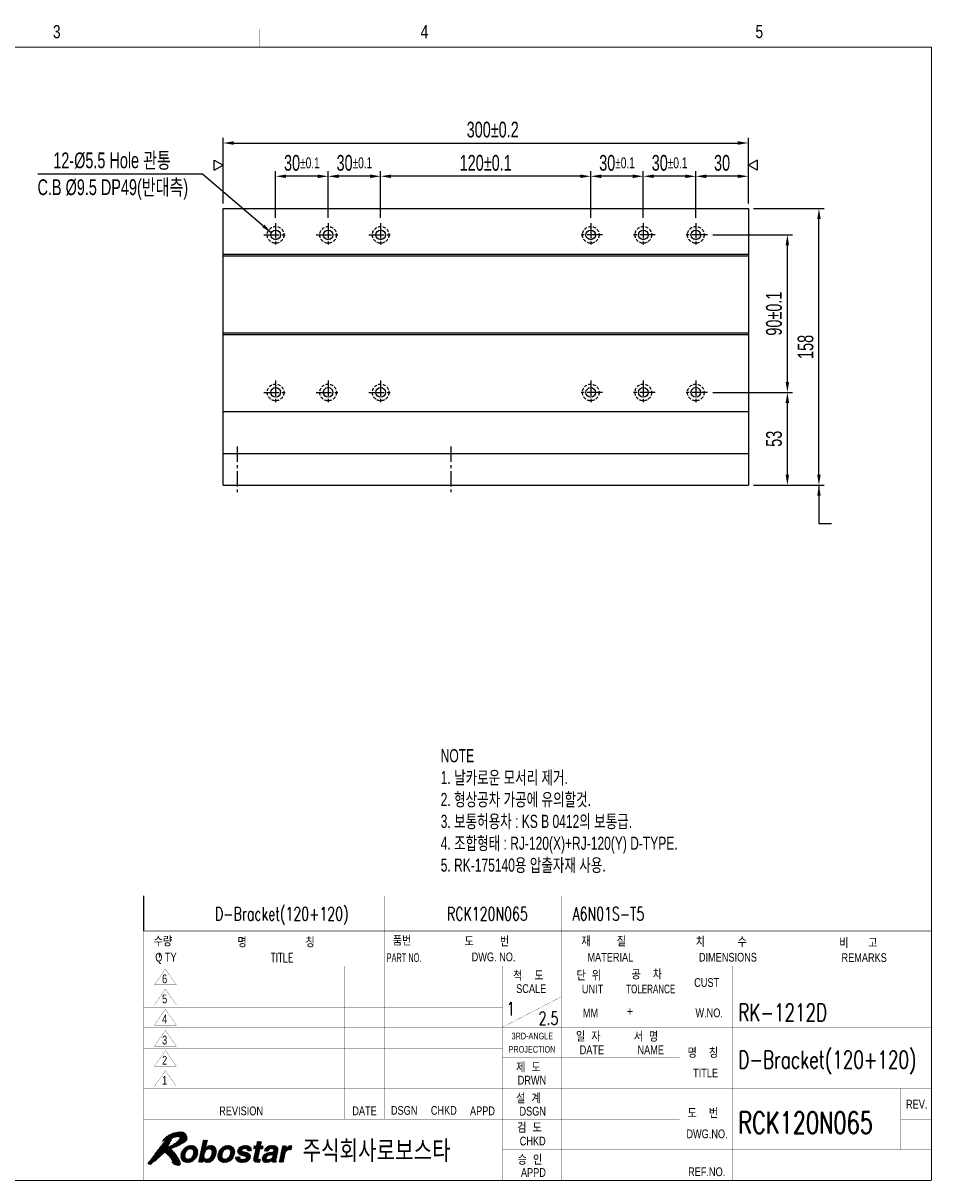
# Model space of a CAD drawing. Extents: x 14371 to 15332, y -7417 to -6742.
# Tile 2 of 2: x 14813 to 15332, y -7404 to -6742. Entities that reach past the tile are written whole.
import ezdxf
from ezdxf.enums import TextEntityAlignment as Align

# ---------------------------------------------------------------- set-up
doc = ezdxf.new("R2010")
doc.units = 0
doc.header["$LTSCALE"] = 7
doc.header["$MEASUREMENT"] = 0
doc.linetypes.add('CENTER', pattern=[2, 1.25, -0.25, 0.25, -0.25])
doc.linetypes.add('HIDDEN', pattern=[0.375, 0.25, -0.125])
doc.layers.get('0').update_dxf_attribs({"linetype": 'CONTINUOUS'})
doc.layers.get('DEFPOINTS').update_dxf_attribs({"linetype": 'CONTINUOUS'})
for name, color, linetype in [('1', 3, 'CENTER'), ('3', 4, 'CONTINUOUS'), ('CENTERLINE', 3, 'CENTER'), ('CL', 3, 'CENTER'), ('DIM', 4, 'CONTINUOUS'), ('DIMENSION', 4, 'CONTINUOUS'), ('HIDDENLINE', 5, 'HIDDEN')]:
    doc.layers.add(name, color=color, linetype=linetype)
doc.styles.add('GHS', font='romans.shx', dxfattribs={"bigfont": 'ghs.shx'})
doc.styles.add('HS', font='txt.shx', dxfattribs={"width": 0.8, "bigfont": 'hs.shx'})
doc.styles.add('KESTD1', font='simplex.shx', dxfattribs={"width": 0.7, "bigfont": 'hgs.shx'})
doc.styles.add('ROMANS', font='ROMANS.shx', dxfattribs={"width": 0.8})
doc.styles.get("Standard").update_dxf_attribs({"font": 'Gulim.ttf', "width": 0.7})
doc.dimstyles.new('A3', dxfattribs={"dimtxt": 3, "dimasz": 2, "dimexe": 1, "dimexo": 1, "dimgap": 1, "dimtad": 1, "dimdec": 4, "dimdsep": 46, "dimtxsty": 'Standard', "dimcen": 2.5, "dimclrd": 4, "dimclre": 4, "dimclrt": 9, "dimazin": 2, "dimtfac": 1, "dimtdec": 4, "dimtmove": 0, "dimatfit": 3, "dimfxl": 0, "dimtolj": 1, "dimarcsym": 0})

# ---------------------------------------------------------------- blocks, each defined once
blk = doc.blocks.new('*X1')
at = {"color": 0}
for p, q in [((8.49, 5.4), (11.07, 7.98)), ((8.51, 5.59), (10.91, 7.99)), ((8.53, 5.79), (10.72, 7.98)), ((8.55, 5.98), (10.52, 7.96)), ((10.39, 7.12), (11.23, 7.96)), ((12.85, 5.52), (15.32, 7.98)), ((12.9, 5.74), (15.11, 7.96)), ((13.14, 6.86), (14.39, 8.11)), ((13.19, 7.09), (14.44, 8.34)), ((13.23, 7.31), (14.48, 8.56)), ((13.28, 7.54), (14.53, 8.79)), ((13.33, 7.76), (14.58, 9.01)), ((13.38, 7.99), (14.6, 9.21)), ((13.42, 8.21), (14.42, 9.21)), ((13.47, 8.44), (14.24, 9.21)), ((13.52, 8.66), (14.07, 9.21)), ((13.57, 8.88), (13.89, 9.21)), ((13.62, 9.11), (13.71, 9.21)), ((14.54, 7.03), (15.5, 7.99)), ((14.81, 7.12), (15.66, 7.97)), ((15.01, 7.14), (15.81, 7.95)), ((16.95, 5.55), (19.39, 7.99)), ((16.97, 5.74), (19.21, 7.98)), ((16.98, 5.94), (19.01, 7.96)), ((17.04, 6.17), (18.81, 7.94)), ((18.58, 7), (19.55, 7.97)), ((18.88, 7.13), (19.71, 7.95)), ((21.49, 6.55), (22.9, 7.96)), ((21.51, 6.39), (23.09, 7.98)), ((21.52, 6.23), (23.28, 7.99)), ((21.59, 6.13), (23.45, 7.99)), ((22.87, 7.23), (23.62, 7.98)), ((23.07, 7.25), (23.77, 7.95)), ((25.14, 7.2), (26.85, 8.91)), ((25.31, 7.2), (26.97, 8.85)), ((25.49, 7.2), (26.92, 8.63)), ((25.53, 6.71), (26.78, 7.95)), ((25.58, 6.93), (26.83, 8.18)), ((25.63, 7.15), (26.88, 8.4)), ((25.82, 8.05), (26.67, 8.91)), ((25.86, 8.28), (26.5, 8.91)), ((25.91, 8.5), (26.32, 8.91)), ((25.96, 8.73), (26.14, 8.91)), ((27.64, 6.69), (28.89, 7.94)), ((27.81, 6.69), (29.1, 7.98)), ((27.99, 6.69), (29.29, 7.99)), ((28.17, 6.69), (29.47, 8)), ((28.34, 6.69), (29.64, 7.99)), ((29.02, 7.19), (29.81, 7.98)), ((29.22, 7.21), (29.95, 7.95)), ((31.21, 5.32), (33.89, 7.99)), ((31.26, 5.54), (33.71, 7.99)), ((31.31, 5.76), (33.51, 7.97)), ((8.52, 5.25), (9.68, 6.41)), ((8.55, 5.1), (9.59, 6.15)), ((8.58, 4.96), (9.54, 5.92)), ((8.62, 6.23), (10.31, 7.92)), ((8.64, 4.84), (9.52, 5.72)), ((8.7, 6.49), (10.04, 7.84)), ((8.7, 4.73), (9.52, 5.54)), ((8.77, 4.61), (9.54, 5.39)), ((8.88, 6.84), (9.71, 7.68)), ((9.99, 4.07), (12.42, 6.5)), ((10.17, 4.08), (12.4, 6.3)), ((10.37, 4.1), (12.38, 6.1)), ((10.58, 4.12), (12.32, 5.87)), ((10.6, 7.15), (11.38, 7.94)), ((10.78, 7.16), (11.51, 7.89)), ((10.84, 4.21), (12.23, 5.6)), ((10.93, 7.13), (11.64, 7.84)), ((11.05, 5.31), (12.42, 6.68)), ((11.06, 7.09), (11.77, 7.79)), ((11.17, 7.02), (11.87, 7.71)), ((11.26, 6.93), (11.96, 7.64)), ((11.26, 5.69), (12.4, 6.83)), ((11.33, 6.82), (12.06, 7.56)), ((11.34, 5.95), (12.37, 6.98)), ((11.37, 6.69), (12.14, 7.46)), ((11.38, 6.17), (12.34, 7.12)), ((11.4, 6.54), (12.21, 7.35)), ((11.4, 6.36), (12.28, 7.24)), ((12.57, 4.17), (13.86, 5.46)), ((12.61, 4.39), (13.85, 5.63)), ((12.66, 4.62), (13.87, 5.83)), ((12.71, 4.84), (13.91, 6.05)), ((12.73, 4.16), (13.89, 5.32)), ((12.76, 5.07), (13.99, 6.3)), ((12.8, 5.29), (14.14, 6.63)), ((12.95, 5.97), (14.85, 7.87)), ((13, 6.19), (14.24, 7.44)), ((13.04, 6.42), (14.29, 7.66)), ((13.09, 6.64), (14.34, 7.89)), ((14.27, 4.1), (16.65, 6.49)), ((14.41, 4.07), (16.63, 6.29)), ((14.58, 4.06), (16.6, 6.09)), ((14.78, 4.09), (16.54, 5.84)), ((14.99, 4.12), (16.46, 5.59)), ((15.16, 7.12), (15.94, 7.9)), ((15.19, 5.21), (16.67, 6.68)), ((15.29, 7.08), (16.06, 7.84)), ((15.4, 7.01), (16.18, 7.79)), ((15.46, 5.65), (16.65, 6.84)), ((15.49, 6.91), (16.27, 7.7)), ((15.55, 6.81), (16.36, 7.61)), ((15.55, 5.92), (16.63, 7)), ((15.59, 6.67), (16.44, 7.52)), ((15.6, 6.14), (16.61, 7.15)), ((15.62, 6.51), (16.5, 7.4)), ((15.62, 6.34), (16.55, 7.27)), ((16.94, 5.37), (18.28, 6.71)), ((16.97, 5.22), (18.1, 6.34)), ((17, 5.07), (18.02, 6.09)), ((17.03, 4.92), (17.98, 5.87)), ((17.09, 4.81), (17.96, 5.68)), ((17.13, 6.43), (18.55, 7.86)), ((17.16, 4.7), (17.96, 5.5)), ((17.23, 4.59), (17.99, 5.36)), ((17.25, 6.73), (18.26, 7.74)), ((18.31, 4.08), (20.87, 6.64)), ((18.47, 4.06), (20.85, 6.45)), ((18.66, 4.08), (20.84, 6.25)), ((18.86, 4.1), (20.82, 6.06)), ((19.08, 4.15), (20.74, 5.8)), ((19.09, 7.16), (19.86, 7.92)), ((19.26, 7.15), (19.98, 7.88)), ((19.34, 4.23), (20.65, 5.54)), ((19.41, 7.13), (20.11, 7.83)), ((19.53, 7.07), (20.24, 7.77)), ((19.64, 7), (20.33, 7.7)), ((19.67, 5.62), (20.84, 6.79)), ((19.72, 6.91), (20.43, 7.62)), ((19.77, 5.89), (20.82, 6.94)), ((19.79, 6.79), (20.53, 7.54)), ((19.82, 6.65), (20.6, 7.43)), ((19.82, 6.12), (20.79, 7.09)), ((19.84, 6.32), (20.73, 7.21)), ((19.85, 6.5), (20.67, 7.32)), ((21.04, 5.04), (21.35, 5.36)), ((21.04, 5.22), (21.18, 5.36)), ((21.05, 4.87), (21.53, 5.36)), ((21.1, 4.75), (21.71, 5.36)), ((21.15, 4.62), (21.88, 5.36)), ((21.22, 4.52), (22.05, 5.35)), ((21.47, 6.72), (22.69, 7.93)), ((21.54, 6.96), (22.42, 7.84)), ((21.69, 6.04), (22.49, 6.84)), ((21.78, 5.96), (22.55, 6.73)), ((21.79, 7.38), (22.01, 7.61)), ((21.87, 5.87), (22.64, 6.65)), ((22, 5.82), (22.78, 6.6)), ((22.13, 5.78), (22.91, 6.56)), ((22.26, 5.73), (23.05, 6.52)), ((22.39, 5.69), (23.19, 6.49)), ((22.53, 5.65), (23.34, 6.46)), ((22.54, 4.06), (24.39, 5.92)), ((22.68, 5.62), (23.48, 6.42)), ((22.72, 4.07), (24.43, 5.78)), ((22.82, 5.59), (23.62, 6.38)), ((22.91, 4.08), (24.45, 5.62)), ((22.97, 5.55), (23.75, 6.34)), ((23.1, 5.51), (23.88, 6.29)), ((23.13, 4.13), (24.47, 5.46)), ((23.23, 5.47), (24.01, 6.24)), ((23.24, 7.24), (23.92, 7.92)), ((23.35, 5.41), (24.12, 6.17)), ((23.4, 7.22), (24.05, 7.88)), ((23.41, 5.29), (24.21, 6.09)), ((23.44, 5.15), (24.3, 6.01)), ((23.53, 7.18), (24.17, 7.82)), ((23.63, 7.1), (24.29, 7.77)), ((23.68, 6.98), (24.38, 7.68)), ((23.7, 6.82), (24.48, 7.6)), ((23.82, 6.76), (24.55, 7.49)), ((23.99, 6.76), (24.6, 7.37)), ((24.17, 6.76), (24.65, 7.24)), ((24.35, 6.76), (24.66, 7.07)), ((24.52, 6.76), (24.66, 6.9)), ((25.12, 4.7), (26.35, 5.93)), ((25.13, 4.54), (26.3, 5.71)), ((25.15, 4.91), (26.4, 6.16)), ((25.17, 7.41), (25.66, 7.9)), ((25.18, 4.41), (26.25, 5.49)), ((25.2, 5.13), (26.45, 6.38)), ((25.22, 7.63), (25.49, 7.9)), ((25.24, 5.36), (26.49, 6.61)), ((25.27, 7.86), (25.31, 7.9)), ((25.29, 5.58), (26.54, 6.83)), ((25.34, 5.81), (26.59, 7.06)), ((25.39, 6.03), (27.25, 7.9)), ((25.44, 6.26), (27.08, 7.9)), ((25.48, 6.48), (26.9, 7.9)), ((26.73, 7.2), (27.37, 7.83)), ((26.9, 7.2), (27.32, 7.61)), ((27.07, 4.89), (28.55, 6.36)), ((27.08, 7.2), (27.27, 7.38)), ((27.09, 4.72), (28.75, 6.39)), ((27.09, 5.08), (28.33, 6.32)), ((27.12, 4.58), (28.96, 6.42)), ((27.15, 5.32), (28.09, 6.26)), ((27.18, 4.46), (29.17, 6.45)), ((27.3, 5.64), (27.76, 6.1)), ((27.61, 6.84), (28.66, 7.89)), ((27.74, 7.15), (28.37, 7.77)), ((28.42, 4.11), (30.63, 6.32)), ((28.61, 5.72), (29.37, 6.48)), ((28.67, 4.19), (30.58, 6.1)), ((28.84, 5.77), (30.64, 7.57)), ((29.04, 4.39), (30.53, 5.87)), ((29.05, 5.8), (30.7, 7.45)), ((29.27, 5.85), (30.75, 7.33)), ((29.31, 4.48), (30.48, 5.65)), ((29.31, 4.3), (30.43, 5.42)), ((29.38, 7.2), (30.1, 7.92)), ((29.38, 5.25), (30.67, 6.54)), ((29.5, 5.55), (30.72, 6.77)), ((29.53, 7.17), (30.23, 7.87)), ((29.55, 5.77), (30.75, 6.98)), ((29.56, 5.96), (30.76, 7.16)), ((29.65, 7.12), (30.35, 7.82)), ((29.73, 7.02), (30.46, 7.75)), ((29.76, 6.87), (30.56, 7.67)), ((30.97, 4.19), (32.22, 5.44)), ((31.02, 4.42), (32.27, 5.67)), ((31.07, 4.64), (32.32, 5.89)), ((31.12, 4.87), (32.37, 6.12)), ((31.16, 5.09), (32.45, 6.38)), ((31.36, 5.99), (33.25, 7.89)), ((31.4, 6.21), (32.6, 7.41)), ((31.45, 6.44), (32.65, 7.63)), ((31.5, 6.66), (32.69, 7.86)), ((31.55, 6.89), (32.56, 7.9)), ((31.59, 7.11), (32.38, 7.9)), ((31.64, 7.34), (32.2, 7.9)), ((31.69, 7.56), (32.03, 7.9)), ((31.74, 7.79), (31.85, 7.9)), ((32.98, 6.91), (33.92, 7.85)), ((33.22, 6.97), (33.87, 7.62)), ((33.42, 6.99), (33.83, 7.4)), ((33.6, 7), (33.78, 7.18)), ((8.84, 4.51), (9.58, 5.25)), ((8.94, 4.44), (9.65, 5.14)), ((9.04, 4.36), (9.73, 5.05)), ((9.14, 4.28), (9.84, 4.98)), ((9.26, 4.23), (9.97, 4.93)), ((9.39, 4.18), (10.12, 4.91)), ((9.52, 4.13), (10.29, 4.9)), ((9.67, 4.1), (10.5, 4.93)), ((9.83, 4.09), (10.82, 5.07)), ((11.15, 4.34), (12.09, 5.28)), ((12.91, 4.16), (13.94, 5.19)), ((13.09, 4.16), (14.01, 5.09)), ((13.26, 4.16), (13.6, 4.49)), ((13.44, 4.16), (13.55, 4.27)), ((13.67, 4.57), (14.1, 5)), ((13.73, 4.45), (14.21, 4.93)), ((13.81, 4.36), (14.35, 4.9)), ((13.9, 4.27), (14.51, 4.87)), ((14.01, 4.2), (14.71, 4.9)), ((14.13, 4.15), (15.04, 5.05)), ((15.25, 4.2), (16.31, 5.27)), ((15.69, 4.46), (16.01, 4.79)), ((17.31, 4.5), (18.04, 5.23)), ((17.41, 4.42), (18.11, 5.12)), ((17.51, 4.34), (18.2, 5.03)), ((17.61, 4.26), (18.31, 4.96)), ((17.74, 4.22), (18.45, 4.93)), ((17.87, 4.17), (18.6, 4.9)), ((17.99, 4.12), (18.79, 4.91)), ((18.15, 4.1), (18.99, 4.94)), ((19.7, 4.41), (20.46, 5.17)), ((21.31, 4.43), (22.05, 5.17)), ((21.4, 4.35), (22.09, 5.04)), ((21.52, 4.29), (22.18, 4.94)), ((21.64, 4.23), (22.29, 4.88)), ((21.76, 4.17), (22.43, 4.84)), ((21.91, 4.14), (22.58, 4.82)), ((22.05, 4.11), (22.75, 4.81)), ((22.2, 4.09), (22.94, 4.82)), ((22.37, 4.07), (23.19, 4.9)), ((23.37, 4.19), (24.45, 5.27)), ((23.65, 4.3), (24.34, 4.98)), ((25.25, 4.31), (26.21, 5.26)), ((25.35, 4.23), (26.17, 5.04)), ((25.49, 4.19), (26.22, 4.92)), ((25.62, 4.14), (26.35, 4.87)), ((25.79, 4.13), (26.52, 4.86)), ((25.95, 4.12), (26.7, 4.87)), ((26.13, 4.12), (26.7, 4.69)), ((26.31, 4.12), (26.65, 4.47)), ((26.49, 4.13), (26.6, 4.24)), ((27.25, 4.36), (28.09, 5.2)), ((27.34, 4.27), (28.09, 5.02)), ((27.44, 4.2), (28.15, 4.9)), ((27.57, 4.14), (28.24, 4.82)), ((27.7, 4.1), (28.37, 4.77)), ((27.85, 4.08), (28.55, 4.77)), ((28.02, 4.06), (28.77, 4.82)), ((28.21, 4.08), (29.08, 4.95)), ((29.35, 4.16), (30.39, 5.2)), ((29.53, 4.16), (30.34, 4.97)), ((29.7, 4.16), (30.3, 4.76)), ((29.88, 4.16), (30.28, 4.56)), ((30.06, 4.16), (30.31, 4.41)), ((30.23, 4.16), (30.39, 4.32)), ((31.12, 4.16), (32.18, 5.22)), ((31.29, 4.16), (32.13, 4.99)), ((31.47, 4.16), (32.08, 4.77)), ((31.65, 4.16), (32.03, 4.54)), ((31.82, 4.16), (31.98, 4.32))]:
    blk.add_line(p, q, dxfattribs=at)
blk = doc.blocks.new('*X2')
at = {"color": 0}
for p, q in [((2.13, 5.4), (7.75, 11.03)), ((2.6, 6.05), (7.53, 10.98)), ((3.09, 6.72), (7.3, 10.93)), ((3.62, 7.42), (7.08, 10.88)), ((4.25, 8.23), (6.86, 10.84)), ((4.83, 8.99), (6.55, 10.71)), ((5.05, 6.2), (9.58, 10.73)), ((5.15, 6.12), (9.65, 10.62)), ((6.55, 9.65), (7.97, 11.06)), ((6.85, 9.77), (8.18, 11.1)), ((7.1, 9.84), (8.37, 11.11)), ((7.32, 9.89), (8.55, 11.11)), ((7.53, 9.92), (8.72, 11.11)), ((7.73, 9.94), (8.87, 11.08)), ((7.92, 9.96), (9.01, 11.05)), ((8.11, 9.97), (9.15, 11.01)), ((8.22, 9.54), (9.49, 10.81)), ((8.25, 9.93), (9.26, 10.94)), ((8.29, 9.8), (9.37, 10.88)), ((1.02, 3.77), (6.2, 8.94)), ((1.09, 4.01), (6.36, 9.27)), ((1.16, 3.72), (6.04, 8.6)), ((1.3, 3.69), (5.87, 8.26)), ((1.64, 4.74), (6.53, 9.63)), ((4.36, 8.87), (5.87, 10.38)), ((4.5, 9.19), (5.44, 10.12)), ((4.79, 9.12), (6.22, 10.55)), ((4.84, 6.34), (6.57, 8.07)), ((4.94, 6.27), (7.07, 8.4)), ((6.53, 7.33), (9.72, 10.52)), ((6.82, 7.44), (9.78, 10.4)), ((7.12, 7.56), (9.84, 10.28)), ((7.43, 7.69), (9.88, 10.15)), ((7.76, 7.85), (9.92, 10.01)), ((8.1, 8.01), (9.95, 9.86)), ((8.47, 8.2), (9.95, 9.69)), ((8.87, 8.43), (9.95, 9.51)), ((9.32, 8.7), (9.89, 9.27)), ((1.45, 3.66), (5.66, 7.87)), ((1.62, 3.65), (5.61, 7.64)), ((2.49, 4.35), (5.89, 7.74)), ((3.53, 5.21), (4.72, 6.4)), ((4.73, 6.41), (6.2, 7.88)), ((5.25, 6.04), (6.34, 7.14)), ((5.34, 5.96), (6.44, 7.06)), ((5.44, 5.88), (6.53, 6.97)), ((5.54, 5.8), (6.62, 6.89)), ((5.62, 5.71), (6.71, 6.8)), ((5.71, 5.62), (6.79, 6.71)), ((5.8, 5.54), (6.88, 6.62)), ((5.89, 5.45), (6.96, 6.52)), ((5.97, 5.35), (7.05, 6.43)), ((6.04, 5.25), (7.13, 6.33)), ((6.12, 5.15), (7.2, 6.23)), ((6.2, 5.05), (7.28, 6.13)), ((6.27, 4.94), (7.36, 6.03)), ((6.33, 4.83), (7.44, 5.93)), ((6.4, 4.72), (7.51, 5.83)), ((6.46, 4.61), (7.58, 5.72)), ((6.51, 4.48), (7.65, 5.62)), ((6.56, 4.36), (7.72, 5.51)), ((6.57, 4.01), (7.86, 5.29)), ((6.61, 4.23), (7.79, 5.4)), ((6.49, 4.11), (6.54, 4.15)), ((6.65, 3.92), (7.92, 5.18)), ((6.74, 3.83), (7.99, 5.07)), ((6.83, 3.74), (8.05, 4.96)), ((6.92, 3.65), (8.12, 4.85)), ((7.05, 3.6), (8.18, 4.73)), ((7.2, 3.58), (8.24, 4.62)), ((7.34, 3.54), (8.3, 4.5)), ((7.48, 3.51), (8.35, 4.37)), ((7.62, 3.47), (8.37, 4.22)), ((7.77, 3.44), (8.4, 4.07)), ((7.93, 3.42), (8.43, 3.92)), ((8.13, 3.44), (8.44, 3.75))]:
    blk.add_line(p, q, dxfattribs=at)
blk = doc.blocks.new('LOGO-ROBOSTAR')
at = {"color": 230, "const_width": 0.00973}
for points in [[(9.53, 10.79), (9.13, 11.02), (8.68, 11.12), (8.21, 11.1), (7.73, 11.02), (7.27, 10.92), (6.83, 10.83), (6.33, 10.61), (5.82, 10.35), (5.33, 10.06), (4.89, 9.7), (4.53, 9.27), (4.31, 8.74), (4.38, 8.82), (4.46, 8.88), (4.54, 8.94), (4.62, 9), (4.7, 9.06), (4.78, 9.12), (4.81, 9.1), (4.83, 9.07), (4.83, 9.04), (4.83, 9), (4.83, 8.96), (4.83, 8.93), (4.15, 8.1), (3.49, 7.26), (2.85, 6.39), (2.22, 5.52), (1.58, 4.66), (0.93, 3.8), (1.07, 3.75), (1.2, 3.71), (1.35, 3.68), (1.49, 3.66), (1.64, 3.65), (1.79, 3.66), (2.27, 4.16), (2.78, 4.6), (3.3, 5.02), (3.81, 5.44), (4.29, 5.9), (4.73, 6.42), (5.14, 6.14), (5.53, 5.81), (5.89, 5.45), (6.2, 5.05), (6.46, 4.62), (6.63, 4.18), (6.61, 4.14), (6.58, 4.14), (6.55, 4.15), (6.52, 4.16), (6.48, 4.18), (6.44, 4.18), (6.51, 4.08), (6.59, 3.98), (6.68, 3.89), (6.78, 3.79), (6.87, 3.7), (6.97, 3.61), (7.21, 3.58), (7.45, 3.52), (7.69, 3.45), (7.93, 3.42), (8.16, 3.45), (8.39, 3.56), (8.43, 3.71), (8.44, 3.85), (8.42, 3.99), (8.39, 4.13), (8.36, 4.28), (8.34, 4.42), (8.07, 4.93), (7.77, 5.43), (7.44, 5.93), (7.08, 6.4), (6.68, 6.83), (6.25, 7.22), (6.85, 7.45), (7.44, 7.7), (8.01, 7.97), (8.58, 8.26), (9.13, 8.58), (9.67, 8.93), (9.87, 9.21), (9.96, 9.53), (9.95, 9.87), (9.87, 10.21), (9.72, 10.52)], [(8.2, 9.45), (7.81, 9.02), (7.39, 8.64), (6.95, 8.3), (6.48, 8.02), (6, 7.79), (5.5, 7.6), (5.7, 7.93), (5.88, 8.27), (6.04, 8.61), (6.21, 8.96), (6.37, 9.3), (6.54, 9.64), (6.8, 9.75), (7.06, 9.83), (7.34, 9.89), (7.62, 9.93), (7.91, 9.96), (8.2, 9.97), (8.28, 9.91), (8.3, 9.83), (8.28, 9.74), (8.25, 9.64), (8.22, 9.55)]]:
    blk.add_lwpolyline(points, close=True, dxfattribs=at)
at = {"color": 5, "const_width": 0.00973}
for points in [[(10.04, 4.06), (9.56, 4.11), (9.15, 4.27), (8.81, 4.54), (8.59, 4.92), (8.49, 5.42), (8.55, 6.03), (8.75, 6.64), (9.06, 7.14), (9.45, 7.52), (9.89, 7.79), (10.38, 7.94), (10.88, 8), (11.36, 7.94), (11.78, 7.79), (12.11, 7.52), (12.34, 7.14), (12.43, 6.64), (12.37, 6.03), (12.17, 5.42), (11.86, 4.92), (11.48, 4.54), (11.03, 4.27), (10.54, 4.11)], [(14.24, 7.41), (14.25, 7.41), (14.37, 7.54), (14.52, 7.67), (14.7, 7.79), (14.91, 7.9), (15.16, 7.97), (15.46, 8), (15.85, 7.94), (16.18, 7.78), (16.44, 7.52), (16.61, 7.15), (16.67, 6.66), (16.6, 6.07), (16.46, 5.57), (16.23, 5.09), (15.94, 4.68), (15.56, 4.36), (15.12, 4.14), (14.6, 4.06), (14.4, 4.08), (14.2, 4.12), (14.02, 4.19), (13.87, 4.3), (13.73, 4.44), (13.64, 4.63), (13.63, 4.63), (13.53, 4.16), (12.56, 4.16), (13.64, 9.21), (14.62, 9.21)], [(18.49, 4.06), (18.01, 4.11), (17.59, 4.27), (17.25, 4.54), (17.03, 4.92), (16.93, 5.42), (16.99, 6.03), (17.2, 6.64), (17.5, 7.14), (17.89, 7.52), (18.34, 7.79), (18.82, 7.94), (19.32, 8), (19.8, 7.94), (20.22, 7.79), (20.55, 7.52), (20.78, 7.14), (20.87, 6.64), (20.81, 6.03), (20.61, 5.42), (20.31, 4.92), (19.92, 4.54), (19.47, 4.27), (18.99, 4.11)], [(23.7, 6.76), (23.7, 6.88), (23.68, 6.99), (23.63, 7.1), (23.53, 7.18), (23.37, 7.23), (23.15, 7.25), (22.91, 7.24), (22.74, 7.19), (22.62, 7.13), (22.54, 7.05), (22.49, 6.97), (22.46, 6.89), (22.59, 6.66), (23, 6.53), (23.53, 6.41), (24.06, 6.23), (24.42, 5.9), (24.48, 5.35), (24.3, 4.87), (24.01, 4.53), (23.65, 4.3), (23.27, 4.15), (22.89, 4.08), (22.57, 4.06), (22.15, 4.09), (21.75, 4.18), (21.42, 4.33), (21.17, 4.58), (21.03, 4.91), (21.04, 5.36), (22.05, 5.36), (22.04, 5.2), (22.07, 5.07), (22.15, 4.96), (22.28, 4.88), (22.48, 4.83), (22.75, 4.81), (22.98, 4.83), (23.15, 4.88), (23.29, 4.95), (23.38, 5.03), (23.43, 5.12), (23.46, 5.19), (23.34, 5.43), (22.94, 5.56), (22.4, 5.68), (21.88, 5.86), (21.53, 6.19), (21.47, 6.75), (21.56, 7.03), (21.73, 7.31), (21.97, 7.58), (22.3, 7.79), (22.72, 7.94), (23.25, 8), (23.62, 7.98), (23.97, 7.91), (24.29, 7.77), (24.53, 7.55), (24.66, 7.22), (24.66, 6.76)], [(26.77, 7.9), (27.38, 7.9), (27.23, 7.2), (26.62, 7.2), (26.19, 5.17), (26.17, 5.07), (26.17, 4.99), (26.19, 4.93), (26.25, 4.89), (26.36, 4.87), (26.53, 4.86), (26.56, 4.86), (26.6, 4.87), (26.63, 4.87), (26.67, 4.87), (26.7, 4.87), (26.74, 4.88), (26.58, 4.13), (26.5, 4.13), (26.42, 4.13), (26.34, 4.12), (26.27, 4.12), (26.19, 4.12), (26.11, 4.12), (25.99, 4.12), (25.62, 4.14), (25.37, 4.22), (25.21, 4.34), (25.13, 4.5), (25.12, 4.7), (25.15, 4.93), (25.64, 7.2), (25.13, 7.2), (25.28, 7.9), (25.78, 7.9), (26, 8.91), (26.98, 8.91)], [(30.32, 4.89), (30.29, 4.7), (30.28, 4.55), (30.29, 4.45), (30.32, 4.38), (30.36, 4.34), (30.42, 4.31), (30.38, 4.16), (29.32, 4.16), (29.32, 4.24), (29.31, 4.31), (29.31, 4.37), (29.31, 4.43), (29.32, 4.51), (29.33, 4.6), (29.18, 4.48), (29.01, 4.36), (28.81, 4.25), (28.58, 4.15), (28.31, 4.09), (28, 4.06), (27.73, 4.09), (27.48, 4.17), (27.28, 4.32), (27.13, 4.53), (27.07, 4.8), (27.1, 5.15), (27.2, 5.49), (27.37, 5.77), (27.58, 5.99), (27.84, 6.16), (28.13, 6.28), (28.44, 6.35), (29.35, 6.48), (29.43, 6.49), (29.52, 6.52), (29.6, 6.56), (29.67, 6.61), (29.72, 6.68), (29.76, 6.77), (29.77, 6.95), (29.71, 7.07), (29.61, 7.15), (29.48, 7.19), (29.34, 7.21), (29.21, 7.21), (28.99, 7.19), (28.82, 7.12), (28.69, 7.03), (28.6, 6.92), (28.54, 6.8), (28.49, 6.69), (27.54, 6.69), (27.76, 7.18), (28.04, 7.54), (28.36, 7.77), (28.73, 7.91), (29.11, 7.98), (29.49, 8), (29.78, 7.98), (30.1, 7.92), (30.39, 7.8), (30.63, 7.6), (30.76, 7.31), (30.75, 6.91)], [(31.76, 7.9), (32.7, 7.9), (32.57, 7.25), (32.58, 7.25), (32.72, 7.44), (32.88, 7.61), (33.05, 7.77), (33.25, 7.89), (33.49, 7.97), (33.76, 8), (33.8, 8), (33.83, 7.99), (33.86, 7.99), (33.89, 7.99), (33.92, 7.99), (33.95, 7.98), (33.74, 6.99), (33.7, 6.99), (33.65, 6.99), (33.6, 7), (33.55, 7), (33.51, 7), (33.46, 7), (33.12, 6.96), (32.86, 6.86), (32.66, 6.71), (32.52, 6.52), (32.42, 6.32), (32.36, 6.11), (31.95, 4.16), (30.97, 4.16)], [(10.7, 7.17), (10.36, 7.12), (10.09, 6.98), (9.89, 6.78), (9.73, 6.54), (9.63, 6.28), (9.56, 6.03), (9.52, 5.78), (9.52, 5.52), (9.57, 5.28), (9.69, 5.08), (9.9, 4.94), (10.22, 4.89), (10.56, 4.94), (10.83, 5.08), (11.04, 5.28), (11.19, 5.52), (11.29, 5.78), (11.36, 6.03), (11.4, 6.28), (11.4, 6.54), (11.35, 6.78), (11.23, 6.98), (11.02, 7.12)], [(14.98, 7.15), (14.68, 7.1), (14.43, 6.97), (14.23, 6.77), (14.08, 6.52), (13.96, 6.24), (13.88, 5.95), (13.85, 5.67), (13.86, 5.42), (13.93, 5.2), (14.06, 5.03), (14.25, 4.91), (14.53, 4.87), (14.82, 4.92), (15.06, 5.07), (15.25, 5.27), (15.4, 5.51), (15.51, 5.76), (15.58, 6), (15.62, 6.29), (15.62, 6.56), (15.56, 6.8), (15.44, 6.98), (15.25, 7.1)], [(19.15, 7.17), (18.8, 7.12), (18.54, 6.98), (18.33, 6.78), (18.18, 6.54), (18.07, 6.28), (18, 6.03), (17.97, 5.78), (17.96, 5.52), (18.01, 5.28), (18.13, 5.08), (18.34, 4.94), (18.66, 4.89), (19, 4.94), (19.27, 5.08), (19.48, 5.28), (19.63, 5.52), (19.74, 5.78), (19.8, 6.03), (19.84, 6.28), (19.85, 6.54), (19.8, 6.78), (19.68, 6.98), (19.46, 7.12)], [(29.59, 5.98), (29.53, 5.94), (29.45, 5.91), (29.35, 5.87), (29.23, 5.84), (29.07, 5.81), (28.88, 5.78), (28.7, 5.74), (28.53, 5.69), (28.38, 5.62), (28.25, 5.53), (28.15, 5.39), (28.09, 5.21), (28.08, 5.06), (28.11, 4.94), (28.17, 4.86), (28.26, 4.8), (28.36, 4.77), (28.45, 4.76), (28.68, 4.79), (28.89, 4.85), (29.1, 4.96), (29.27, 5.11), (29.41, 5.29), (29.49, 5.5)]]:
    blk.add_lwpolyline(points, close=True, dxfattribs=at)
at = {"color": 230, "linetype": 'Continuous'}
blk.add_blockref('*X2', (0, 0), dxfattribs=at)
at = {"color": 5, "linetype": 'Continuous'}
blk.add_blockref('*X1', (0, 0), dxfattribs=at)
at = {"style": 'GHS', "width": 0.8}
blk.add_text('주식회사로보스타', height=5, dxfattribs=at).set_placement((36.32, 4.19))
blk = doc.blocks.new('A3-DJ')
for points, const_width in [([(30, 269), (410, 269)], 0.2), ([(410, 269), (410, 10)], 0.2), ([(230, 67), (410, 67)], 0.1), ([(230, 67), (230, 10)], 0.1), ([(30, 10), (410, 10)], 0.2)]:
    blk.add_lwpolyline(points, dxfattribs=dict(const_width=const_width))
at = {"layer": '3'}
blk.add_line((230, 75), (230, 67), dxfattribs=at)
at = {"layer": '3', "const_width": 0.05}
for points in [[(256.5, 273), (256.5, 269)], [(333, 273), (333, 269)], [(230, 75), (410, 75)], [(240, 75), (240, 31)], [(285, 75), (285, 24)], [(294, 75), (294, 24)], [(325.5, 75), (325.5, 10)], [(348, 75), (348, 59)], [(379, 67), (379, 59)], [(230, 59), (410, 59)], [(235, 58.3), (232.5, 54.7)], [(237.5, 54.7), (235, 58.3)], [(276, 59), (276, 24)], [(303, 59), (303, 24)], [(312, 59), (312, 10)], [(339, 59), (339, 10)], [(352.5, 59), (352.5, 10)], [(364.5, 59), (364.5, 10)], [(230, 54.2), (312, 54.2)], [(232.5, 54.7), (237.5, 54.7)], [(235, 53.7), (232.5, 50.1)], [(237.5, 50.1), (235, 53.7)], [(312, 52), (410, 52)], [(325.5, 52), (312, 45)], [(230, 49.6), (312, 49.6)], [(232.5, 50.1), (237.5, 50.1)], [(235, 49.1), (232.5, 45.5)], [(237.5, 45.5), (235, 49.1)], [(230, 45), (410, 45)], [(232.5, 45.5), (237.5, 45.5)], [(235, 44.3), (232.5, 40.7)], [(237.5, 40.7), (235, 44.3)], [(230, 40.2), (312, 40.2)], [(232.5, 40.7), (237.5, 40.7)], [(235, 39.7), (232.5, 36.1)], [(237.5, 36.1), (235, 39.7)], [(312, 38), (352.5, 38)], [(230, 35.6), (312, 35.6)], [(232.5, 36.1), (237.5, 36.1)], [(235, 35.1), (232.5, 31.5)], [(237.5, 31.5), (235, 35.1)], [(230, 31), (410, 31)], [(232.5, 31.5), (237.5, 31.5)], [(403, 31), (403, 17)], [(230, 24), (352.5, 24)], [(403, 24), (410, 24)], [(312, 17), (410, 17)]]:
    blk.add_lwpolyline(points, dxfattribs=at)
blk.add_blockref('LOGO-ROBOSTAR', (230, 10))
at = {"style": 'GHS'}
for s, p in [('수량', (232.32, 63.51)), ('명         칭', (251.47, 63.3)), ('품번', (286.96, 63.68)), ('도    번', (303.35, 63.48)), ('재    질', (330.03, 63.52)), ('치     수', (356.15, 63.4)), ('비   고', (388.96, 63.15)), ('공  차', (341.48, 55.96)), ('척  도', (314.43, 55.68)), ('단 위', (328.93, 55.71)), ('일 자', (328.8, 41.77)), ('서 명', (341.98, 41.72)), ('명  칭', (354.31, 38.03)), ('제 도', (315.12, 34.7)), ('설 계', (315.12, 27.63)), ('도  번', (354.29, 24.24)), ('검 도', (315.37, 20.92)), ('승 인', (315.49, 13.6))]:
    blk.add_text(s, height=2, dxfattribs=at).set_placement(p)
at = {"layer": '1', "color": 2, "linetype": 'Continuous', "style": 'ROMANS'}
blk.add_text(',', height=2, dxfattribs=at).set_placement((233.63, 62.23), align=Align.MIDDLE)
at = {"layer": '3'}
for s, height, width, p in [('3', 3, 0.8, (210.18, 272.54)), ('4', 3, 0.8, (294.18, 272.54)), ('5', 3, 0.8, (370.68, 272.54)), ('Q TY', 2, 0.8, (235.12, 60.75)), ('PART NO.', 2, 0.55, (289.52, 60.91)), ('DWG. NO.', 2, 0.8, (309.97, 61.08)), ('MATERIAL', 2, 0.8, (336.65, 61)), ('DIMENSIONS', 2, 0.8, (363.51, 61)), ('REMARKS', 2, 0.8, (394.64, 60.92)), ('6', 2, 0.8, (234.82, 56.07)), ('CUST', 2, 0.8, (358.65, 55.23)), ('SCALE', 2, 0.8, (318.57, 53.83)), ('UNIT', 2, 0.8, (332.59, 53.75)), ('TOLERANCE', 2, 0.7, (345.87, 53.75)), ('5', 2, 0.8, (234.82, 51.47)), ('4', 2, 0.8, (234.82, 46.87)), ('MM', 2, 0.8, (332.11, 48.28)), ('W.NO.', 2, 0.8, (359.23, 48.3)), ('3', 2, 0.8, (234.82, 42.07)), ('3RD-ANGLE', 1.5, 0.8, (318.83, 43)), ('PROJECTION', 1.5, 0.8, (318.75, 39.95)), ('DATE', 2, 0.8, (332.44, 39.84)), ('NAME', 2, 0.8, (345.88, 39.84)), ('2', 2, 0.8, (234.82, 37.47)), ('TITLE', 2, 0.8, (358.41, 34.56)), ('1', 2, 0.8, (234.82, 32.87)), ('DRWN', 2, 0.8, (318.75, 32.91)), ('REVISION', 2, 0.8, (252.3, 25.89)), ('DATE', 2, 0.8, (280.49, 25.89)), ('DSGN', 2, 0.8, (289.55, 26)), ('CHKD', 2, 0.8, (298.61, 26)), ('APPD', 2, 0.8, (307.44, 25.89)), ('DSGN', 2, 0.8, (318.91, 25.82)), ('REV.', 2, 0.8, (406.65, 27.42)), ('DWG.NO.', 2, 0.8, (358.74, 20.64)), ('CHKD', 2, 0.8, (318.91, 18.99)), ('REF.NO.', 2, 0.8, (358.66, 11.98)), ('APPD', 2, 0.8, (319.08, 11.81))]:
    blk.add_text(s, height=height, dxfattribs=dict(at, width=width)).set_placement(p, align=Align.MIDDLE)
at = {"layer": '3', "style": 'HS', "width": 0.8}
blk.add_text('TITLE', height=2, dxfattribs=at).set_placement((261.67, 60.91), align=Align.MIDDLE)
at = {"layer": '3'}
blk.add_text('+', height=2, dxfattribs=at).set_placement((341.14, 48.65), align=Align.MIDDLE)
blk = doc.blocks.new('*D20')
at = {"layer": 'DEFPOINTS', "color": 0}
for p in [(14957.06, -6829.65), (14957.06, -6856.38), (14987.06, -6856.38)]:
    blk.add_point(p, dxfattribs=at)
at = {"layer": 'DIMENSION', "color": 4, "lineweight": -2}
for p, q in [((14957.06, -6853.38), (14957.06, -6826.65)), ((14981.06, -6829.65), (14963.06, -6829.65)), ((14987.06, -6853.38), (14987.06, -6826.65))]:
    blk.add_line(p, q, dxfattribs=at)
at = {"layer": 'DIMENSION', "color": 4}
for points in [[(14963.06, -6828.65), (14963.06, -6830.65), (14957.06, -6829.65)], [(14981.06, -6828.65), (14981.06, -6830.65), (14987.06, -6829.65)]]:
    blk.add_solid(points, dxfattribs=at)
at = {"layer": 'DIMENSION', "color": 9, "insert": (14972.06, -6822.03), "char_height": 9, "attachment_point": 5}
blk.add_mtext('\\A1;30{\\H6.300000;±0.1}', dxfattribs=at)
blk = doc.blocks.new('*D19')
at = {"layer": 'DEFPOINTS', "color": 0}
for p in [(14987.06, -6829.65), (14987.06, -6856.38), (15017.06, -6856.38)]:
    blk.add_point(p, dxfattribs=at)
at = {"layer": 'DIMENSION', "color": 4, "lineweight": -2}
for p, q in [((14987.06, -6853.38), (14987.06, -6826.65)), ((15011.06, -6829.65), (14993.06, -6829.65)), ((15017.06, -6853.38), (15017.06, -6826.65))]:
    blk.add_line(p, q, dxfattribs=at)
at = {"layer": 'DIMENSION', "color": 4}
for points in [[(14993.06, -6828.65), (14993.06, -6830.65), (14987.06, -6829.65)], [(15011.06, -6828.65), (15011.06, -6830.65), (15017.06, -6829.65)]]:
    blk.add_solid(points, dxfattribs=at)
at = {"layer": 'DIMENSION', "color": 9, "insert": (15002.06, -6822.03), "char_height": 9, "attachment_point": 5}
blk.add_mtext('\\A1;30{\\H6.300000;±0.1}', dxfattribs=at)
blk = doc.blocks.new('*D18')
at = {"layer": 'DEFPOINTS', "color": 0}
for p in [(15017.06, -6829.65), (15017.06, -6856.38), (15137.06, -6855.63)]:
    blk.add_point(p, dxfattribs=at)
at = {"layer": 'DIMENSION', "color": 4, "lineweight": -2}
for p, q in [((15017.06, -6853.38), (15017.06, -6826.65)), ((15131.06, -6829.65), (15023.06, -6829.65)), ((15137.06, -6852.63), (15137.06, -6826.65))]:
    blk.add_line(p, q, dxfattribs=at)
at = {"layer": 'DIMENSION', "color": 4}
for points in [[(15023.06, -6828.65), (15023.06, -6830.65), (15017.06, -6829.65)], [(15131.06, -6828.65), (15131.06, -6830.65), (15137.06, -6829.65)]]:
    blk.add_solid(points, dxfattribs=at)
at = {"layer": 'DIMENSION', "color": 9, "insert": (15077.06, -6822.02), "char_height": 9, "attachment_point": 5}
blk.add_mtext('\\A1;120±0.1', dxfattribs=at)
blk = doc.blocks.new('*D17')
at = {"layer": 'DEFPOINTS', "color": 0}
for p in [(15137.06, -6829.65), (15137.06, -6856.38), (15167.06, -6856.38)]:
    blk.add_point(p, dxfattribs=at)
at = {"layer": 'DIMENSION', "color": 4, "lineweight": -2}
for p, q in [((15137.06, -6853.38), (15137.06, -6826.65)), ((15161.06, -6829.65), (15143.06, -6829.65)), ((15167.06, -6853.38), (15167.06, -6826.65))]:
    blk.add_line(p, q, dxfattribs=at)
at = {"layer": 'DIMENSION', "color": 4}
for points in [[(15143.06, -6828.65), (15143.06, -6830.65), (15137.06, -6829.65)], [(15161.06, -6828.65), (15161.06, -6830.65), (15167.06, -6829.65)]]:
    blk.add_solid(points, dxfattribs=at)
at = {"layer": 'DIMENSION', "color": 9, "insert": (15152.06, -6822.03), "char_height": 9, "attachment_point": 5}
blk.add_mtext('\\A1;30{\\H6.300000;±0.1}', dxfattribs=at)
blk = doc.blocks.new('*D16')
at = {"layer": 'DEFPOINTS', "color": 0}
for p in [(15167.06, -6829.65), (15167.06, -6856.38), (15197.06, -6856.38)]:
    blk.add_point(p, dxfattribs=at)
at = {"layer": 'DIMENSION', "color": 4, "lineweight": -2}
for p, q in [((15167.06, -6853.38), (15167.06, -6826.65)), ((15191.06, -6829.65), (15173.06, -6829.65)), ((15197.06, -6853.38), (15197.06, -6826.65))]:
    blk.add_line(p, q, dxfattribs=at)
at = {"layer": 'DIMENSION', "color": 4}
for points in [[(15173.06, -6828.65), (15173.06, -6830.65), (15167.06, -6829.65)], [(15191.06, -6828.65), (15191.06, -6830.65), (15197.06, -6829.65)]]:
    blk.add_solid(points, dxfattribs=at)
at = {"layer": 'DIMENSION', "color": 9, "insert": (15182.06, -6822.03), "char_height": 9, "attachment_point": 5}
blk.add_mtext('\\A1;30{\\H6.300000;±0.1}', dxfattribs=at)
blk = doc.blocks.new('SF11', base_point=(-8650.02, -6556.68))
at = {"layer": 'DIMENSION'}
for p, q in [((-8650.02, -6555.68), (-8649.45, -6556.68)), ((-8650.02, -6555.68), (-8648.87, -6555.68)), ((-8648.87, -6555.68), (-8649.45, -6556.68))]:
    blk.add_line(p, q, dxfattribs=at)
blk = doc.blocks.new('*D15')
at = {"layer": 'DEFPOINTS', "color": 0}
for p in [(15197.06, -6829.65), (15227.06, -6848.13), (15197.06, -6856.38)]:
    blk.add_point(p, dxfattribs=at)
at = {"layer": 'DIMENSION', "color": 4, "lineweight": -2}
for p, q in [((15197.06, -6853.38), (15197.06, -6826.65)), ((15221.06, -6829.65), (15203.06, -6829.65)), ((15227.06, -6845.13), (15227.06, -6826.65))]:
    blk.add_line(p, q, dxfattribs=at)
at = {"layer": 'DIMENSION', "color": 4}
for points in [[(15203.06, -6828.65), (15203.06, -6830.65), (15197.06, -6829.65)], [(15221.06, -6828.65), (15221.06, -6830.65), (15227.06, -6829.65)]]:
    blk.add_solid(points, dxfattribs=at)
at = {"layer": 'DIMENSION', "color": 9, "insert": (15212.06, -6822.03), "char_height": 9, "attachment_point": 5}
blk.add_mtext('\\A1;30', dxfattribs=at)
blk = doc.blocks.new('*D14')
at = {"layer": 'DEFPOINTS', "color": 0}
for p in [(15227.06, -6810.64), (14927.06, -6848.13), (15227.06, -6848.13)]:
    blk.add_point(p, dxfattribs=at)
at = {"layer": 'DIMENSION', "color": 4, "lineweight": -2}
for p, q in [((14927.06, -6845.13), (14927.06, -6807.64)), ((14933.06, -6810.64), (15221.06, -6810.64)), ((15227.06, -6845.13), (15227.06, -6807.64))]:
    blk.add_line(p, q, dxfattribs=at)
at = {"layer": 'DIMENSION', "color": 4}
for points in [[(14933.06, -6809.64), (14933.06, -6811.64), (14927.06, -6810.64)], [(15221.06, -6809.64), (15221.06, -6811.64), (15227.06, -6810.64)]]:
    blk.add_solid(points, dxfattribs=at)
at = {"layer": 'DIMENSION', "color": 9, "insert": (15081.06, -6803.02), "char_height": 9, "attachment_point": 5}
blk.add_mtext('\\A1;300±0.2', dxfattribs=at)
blk = doc.blocks.new('*D13')
at = {"layer": 'DEFPOINTS', "color": 0}
for p in [(15227.06, -6848.13), (15267.38, -6848.13), (15227.06, -7006.13)]:
    blk.add_point(p, dxfattribs=at)
at = {"layer": 'DIMENSION', "color": 4, "lineweight": -2}
for p, q in [((15230.06, -6848.13), (15270.38, -6848.13)), ((15267.38, -7000.13), (15267.38, -6854.13)), ((15230.06, -7006.13), (15270.38, -7006.13))]:
    blk.add_line(p, q, dxfattribs=at)
at = {"layer": 'DIMENSION', "color": 4}
for points in [[(15266.38, -6854.13), (15268.38, -6854.13), (15267.38, -6848.13)], [(15266.38, -7000.13), (15268.38, -7000.13), (15267.38, -7006.13)]]:
    blk.add_solid(points, dxfattribs=at)
at = {"layer": 'DIMENSION', "color": 9, "insert": (15259.75, -6927.13), "char_height": 9, "attachment_point": 5, "rotation": 90}
blk.add_mtext('\\A1;158', dxfattribs=at)
blk = doc.blocks.new('*D12')
at = {"layer": 'DEFPOINTS', "color": 0}
for p in [(15203.81, -6863.13), (15249.36, -6863.13), (15203.81, -6953.13)]:
    blk.add_point(p, dxfattribs=at)
at = {"layer": 'DIMENSION', "color": 4, "lineweight": -2}
for p, q in [((15206.81, -6863.13), (15252.36, -6863.13)), ((15249.36, -6947.13), (15249.36, -6869.13)), ((15206.81, -6953.13), (15252.36, -6953.13))]:
    blk.add_line(p, q, dxfattribs=at)
at = {"layer": 'DIMENSION', "color": 4}
for points in [[(15248.36, -6869.13), (15250.36, -6869.13), (15249.36, -6863.13)], [(15248.36, -6947.13), (15250.36, -6947.13), (15249.36, -6953.13)]]:
    blk.add_solid(points, dxfattribs=at)
at = {"layer": 'DIMENSION', "color": 9, "insert": (15241.73, -6908.13), "char_height": 9, "attachment_point": 5, "rotation": 90}
blk.add_mtext('\\A1;90±0.1', dxfattribs=at)
blk = doc.blocks.new('*D11')
at = {"layer": 'DEFPOINTS', "color": 0}
for p in [(15203.81, -6953.13), (15249.36, -6953.13), (15227.06, -7006.13)]:
    blk.add_point(p, dxfattribs=at)
at = {"layer": 'DIMENSION', "color": 4, "lineweight": -2}
for p, q in [((15206.81, -6953.13), (15252.36, -6953.13)), ((15249.36, -7000.13), (15249.36, -6959.13)), ((15230.06, -7006.13), (15252.36, -7006.13))]:
    blk.add_line(p, q, dxfattribs=at)
at = {"layer": 'DIMENSION', "color": 4}
for points in [[(15248.36, -6959.13), (15250.36, -6959.13), (15249.36, -6953.13)], [(15248.36, -7000.13), (15250.36, -7000.13), (15249.36, -7006.13)]]:
    blk.add_solid(points, dxfattribs=at)
at = {"layer": 'DIMENSION', "color": 9, "insert": (15241.74, -6979.63), "char_height": 9, "attachment_point": 5, "rotation": 90}
blk.add_mtext('\\A1;53', dxfattribs=at)

msp = doc.modelspace()

# ---------------------------------------------------------------- linework, layer by layer
for p, q in [((14927.06, -6848.13), (15227.06, -6848.13)), ((14927.06, -7006.13), (14927.06, -6848.13)), ((15227.06, -6848.13), (15227.06, -7006.13)), ((14927.06, -6874.13), (15227.06, -6874.13)), ((14927.06, -6875.13), (15227.06, -6875.13)), ((14927.06, -6919.13), (15227.06, -6919.13)), ((14927.06, -6920.13), (15227.06, -6920.13)), ((14927.06, -6964.13), (15227.06, -6964.13)), ((14927.06, -6988.13), (15227.06, -6988.13)), ((14927.06, -7006.13), (15227.06, -7006.13))]:
    msp.add_line(p, q)
for centre in [(14957.06, -6863.13), (14987.06, -6863.13), (15017.06, -6863.13), (15137.06, -6863.13), (15167.06, -6863.13), (15197.06, -6863.13), (14957.06, -6953.13), (14987.06, -6953.13), (15017.06, -6953.13), (15137.06, -6953.13), (15167.06, -6953.13), (15197.06, -6953.13)]:
    msp.add_circle(centre, 2.75)
at = {"layer": 'CENTERLINE'}
for p, q in [((14935.06, -6984.13), (14935.06, -7010.13)), ((15057.06, -6984.13), (15057.06, -7010.13))]:
    msp.add_line(p, q, dxfattribs=at)
at = {"layer": 'CL'}
for p, q in [((14957.06, -6856.38), (14957.06, -6869.88)), ((14987.06, -6856.38), (14987.06, -6869.88)), ((15017.06, -6856.38), (15017.06, -6869.88)), ((15137.06, -6856.38), (15137.06, -6869.88)), ((15167.06, -6856.38), (15167.06, -6869.88)), ((15197.06, -6856.38), (15197.06, -6869.88)), ((14950.31, -6863.13), (14963.81, -6863.13)), ((14980.31, -6863.13), (14993.81, -6863.13)), ((15010.31, -6863.13), (15023.81, -6863.13)), ((15143.81, -6863.13), (15130.31, -6863.13)), ((15173.81, -6863.13), (15160.31, -6863.13)), ((15203.81, -6863.13), (15190.31, -6863.13)), ((14957.06, -6946.38), (14957.06, -6959.88)), ((14987.06, -6946.38), (14987.06, -6959.88)), ((15017.06, -6946.38), (15017.06, -6959.88)), ((15137.06, -6946.38), (15137.06, -6959.88)), ((15167.06, -6946.38), (15167.06, -6959.88)), ((15197.06, -6946.38), (15197.06, -6959.88)), ((14950.31, -6953.13), (14963.81, -6953.13)), ((14980.31, -6953.13), (14993.81, -6953.13)), ((15010.31, -6953.13), (15023.81, -6953.13)), ((15143.81, -6953.13), (15130.31, -6953.13)), ((15173.81, -6953.13), (15160.31, -6953.13)), ((15203.81, -6953.13), (15190.31, -6953.13))]:
    msp.add_line(p, q, dxfattribs=at)
at = {"layer": 'HIDDENLINE'}
for centre in [(14957.06, -6863.13), (14987.06, -6863.13), (15017.06, -6863.13), (15137.06, -6863.13), (15167.06, -6863.13), (15197.06, -6863.13), (14957.06, -6953.13), (14987.06, -6953.13), (15017.06, -6953.13), (15137.06, -6953.13), (15167.06, -6953.13), (15197.06, -6953.13)]:
    msp.add_circle(centre, 4.75, dxfattribs=at)

# ---------------------------------------------------------------- block references
at = {"xscale": 2.5, "yscale": 2.5, "zscale": 2.5}
msp.add_blockref('A3-DJ', (14306.62, -7428.36), dxfattribs=at)
at = {"layer": 'DIM', "xscale": 5, "yscale": 5}
for p, rotation in [((14927.06, -6826.1), 90), ((15227.06, -6820.38), 270)]:
    msp.add_blockref('SF11', p, dxfattribs=dict(at, rotation=rotation))

# ---------------------------------------------------------------- texts
at = {"color": 9, "width": 0.7}
for s, p in [('12-%%c5.5 Hole 관통', (14830.08, -6825.05)), ('C.B %%c9.5 DP49(반대측)', (14821.09, -6840.39))]:
    msp.add_text(s, height=9, dxfattribs=at).set_placement(p)
at = {"style": 'KESTD1', "width": 0.7}
for s, height, p in [('RK-1212D', 10, (15221.32, -7312.41)), ('D-Bracket(120+120)', 10, (15221.32, -7339.34)), ('RCK120N065', 12.5, (15221.32, -7376.63))]:
    msp.add_text(s, height=height, dxfattribs=at).set_placement(p)
at = {"color": 9, "insert": (15051.36, -7156.96), "char_height": 7.5, "width": 466.1667, "attachment_point": 1}
msp.add_mtext('NOTE\\P1. 날카로운 모서리 제거.\\P2. 형상공차 가공에 유의할것.\\P3. 보통허용차 : KS B 0412의 보통급.\\P{\\C6;4. 조합형태 : RJ-120(X)+RJ-120(Y) D-TYPE.}\\P5. RK-175140용 압출자재 사용.', dxfattribs=at)
at = {"layer": 'DIMENSION', "style": 'KESTD1', "width": 0.7}
for s, p in [('D-Bracket(120+120)', (14922.43, -7254.81)), ('RCK120N065', (15054.95, -7254.81)), ('A6N01S-T5', (15126.67, -7254.81)), ('1', (15089.09, -7309.09)), ('2.5', (15107.3, -7314.48))]:
    msp.add_text(s, height=7.5, dxfattribs=at).set_placement(p)

# ---------------------------------------------------------------- dimensions: what is measured, and where the dimension line sits
at = {"layer": 'DIMENSION'}
dim = msp.add_linear_dim(base=(15227.06, -6810.64), p1=(14927.06, -6848.13), p2=(15227.06, -6848.13), dimstyle='A3', override={"dimscale": 3, "dimdec": 1, "dimtol": 1, "dimtp": 0.2, "dimtm": 0.2}, dxfattribs=at)
dim.commit()
dim.dimension.update_dxf_attribs({"geometry": '*D14', "text_midpoint": (15081.06, -6810.64), "dimtype": 160})
for base, p1, p2, override, picture, middle in [((14957.06, -6829.65), (14987.06, -6856.38), (14957.06, -6856.38), {"dimscale": 3, "dimdec": 1, "dimtol": 1, "dimtp": 0.1, "dimtm": 0.1, "dimtfac": 0.7}, '*D20', (14972.06, -6822.03)), ((14987.06, -6829.65), (15017.06, -6856.38), (14987.06, -6856.38), {"dimscale": 3, "dimdec": 1, "dimtol": 1, "dimtp": 0.1, "dimtm": 0.1, "dimtfac": 0.7}, '*D19', (15002.06, -6822.03)), ((15017.06, -6829.65), (15137.06, -6855.63), (15017.06, -6856.38), {"dimscale": 3, "dimdec": 1, "dimtol": 1, "dimtp": 0.1, "dimtm": 0.1}, '*D18', (15077.06, -6822.02)), ((15137.06, -6829.65), (15167.06, -6856.38), (15137.06, -6856.38), {"dimscale": 3, "dimdec": 1, "dimtol": 1, "dimtp": 0.1, "dimtm": 0.1, "dimtfac": 0.7}, '*D17', (15152.06, -6822.03)), ((15167.06, -6829.65), (15197.06, -6856.38), (15167.06, -6856.38), {"dimscale": 3, "dimdec": 1, "dimtol": 1, "dimtp": 0.1, "dimtm": 0.1, "dimtfac": 0.7}, '*D16', (15182.06, -6822.03)), ((15197.06, -6829.65), (15227.06, -6848.13), (15197.06, -6856.38), {"dimscale": 3, "dimdec": 1}, '*D15', (15212.06, -6822.03))]:
    dim = msp.add_linear_dim(base=base, p1=p1, p2=p2, dimstyle='A3', override=override, dxfattribs=at)
    dim.commit()
    dim.dimension.update_dxf_attribs({"geometry": picture, "text_midpoint": middle})
for base, p1, p2, override, picture, middle in [((15267.38, -6848.13), (15227.06, -7006.13), (15227.06, -6848.13), {"dimscale": 3, "dimdec": 1}, '*D13', (15259.75, -6927.13)), ((15249.36, -6863.13), (15203.81, -6953.13), (15203.81, -6863.13), {"dimscale": 3, "dimdec": 1, "dimtol": 1, "dimtp": 0.1, "dimtm": 0.1}, '*D12', (15241.73, -6908.13)), ((15249.36, -6953.13), (15227.06, -7006.13), (15203.81, -6953.13), {"dimscale": 3, "dimdec": 1}, '*D11', (15241.74, -6979.63))]:
    dim = msp.add_linear_dim(base=base, p1=p1, p2=p2, angle=90, dimstyle='A3', override=override, dxfattribs=at)
    dim.commit()
    dim.dimension.update_dxf_attribs({"geometry": picture, "text_midpoint": middle})

# ---------------------------------------------------------------- leaders
for points, override in [([(14954.61, -6861.89), (14915.24, -6828.44), (14821.33, -6828.44)], {"dimscale": 3, "dimdec": 1, "dimtol": 1, "dimtp": 0.2, "dimtm": 0.2}), ([(15267.38, -7006.13), (15267.38, -7028), (15274.53, -7028)], {"dimscale": 3, "dimdec": 1})]:
    msp.add_leader(points, dimstyle='A3', override=override, dxfattribs=at)

doc.saveas('drawing.dxf')
